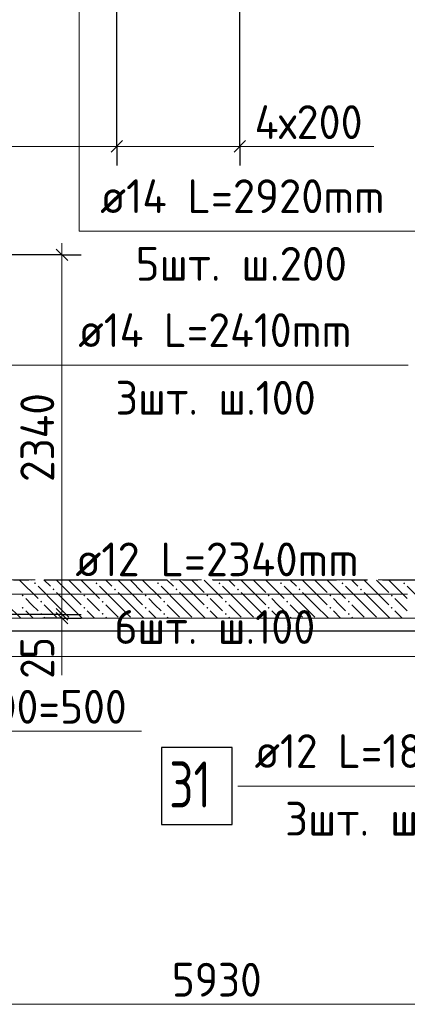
# Model space of a CAD drawing. Header units: millimetres. Extents: x 0 to 59400, y 0 to 42000.
# Tile 8 of 32: x 26741 to 29261, y 17019 to 23427. Entities that reach past the tile are written whole.
import ezdxf

# ---------------------------------------------------------------- set-up
doc = ezdxf.new("R2010")
doc.units = ezdxf.units.MM
doc.linetypes.add('______2', pattern=[270, 200, -70])
doc.linetypes.add('______5', pattern=[1100, 800, -100, 100, -100])
for name, color, linetype, lineweight in [('Standard', 7, 'Continuous', 25), ('ДОП Верх по У', 7, 'Continuous', 18), ('ЖБ Перекрытие верхний уровень_1', 7, 'Continuous', 18), ('Позиционная метка номер позиции', 7, 'Continuous', 13), ('Размерная линия_ общее', 7, 'Continuous', 13)]:
    doc.layers.add(name, color=color, linetype=linetype, lineweight=lineweight)
doc.layers.add('ЖБ Стена верхний уровень', color=7, linetype='______2', lineweight=13, true_color=0x656565)
doc.layers.add('Оси', color=7, linetype='______5', lineweight=13, true_color=0x656565)
doc.styles.add('ISOCPEUR', font='txt')

msp = doc.modelspace()

# ---------------------------------------------------------------- hatches: boundary and pattern name
at = {"layer": 'ЖБ Стена верхний уровень', "linetype": 'Continuous', "lineweight": 18, "transparency": 33554687}
for points in [[(26834.1, 19759.6), (26840.6, 19766.1), (26847.1, 19759.6), (26840.6, 19753.1)], [(27234.1, 19759.6), (27240.6, 19766.1), (27247.1, 19759.6), (27240.6, 19753.1)], [(27634.1, 19759.6), (27640.6, 19766.1), (27647.1, 19759.6), (27640.6, 19753.1)], [(28034.1, 19759.6), (28040.6, 19766.1), (28047.1, 19759.6), (28040.6, 19753.1)], [(28434.1, 19759.6), (28440.6, 19766.1), (28447.1, 19759.6), (28440.6, 19753.1)], [(28834.1, 19759.6), (28840.6, 19766.1), (28847.1, 19759.6), (28840.6, 19753.1)], [(29234.1, 19759.6), (29240.6, 19766.1), (29247.1, 19759.6), (29240.6, 19753.1)], [(26754.1, 19679.6), (26760.6, 19686.1), (26767.1, 19679.6), (26760.6, 19673.1)], [(26954.1, 19719.6), (26960.6, 19726.1), (26967.1, 19719.6), (26960.6, 19713.1)], [(27154.1, 19679.6), (27160.6, 19686.1), (27167.1, 19679.6), (27160.6, 19673.1)], [(27354.1, 19719.6), (27360.6, 19726.1), (27367.1, 19719.6), (27360.6, 19713.1)], [(27554.1, 19679.6), (27560.6, 19686.1), (27567.1, 19679.6), (27560.6, 19673.1)], [(27754.1, 19719.6), (27760.6, 19726.1), (27767.1, 19719.6), (27760.6, 19713.1)], [(27954.1, 19679.6), (27960.6, 19686.1), (27967.1, 19679.6), (27960.6, 19673.1)], [(28154.1, 19719.6), (28160.6, 19726.1), (28167.1, 19719.6), (28160.6, 19713.1)], [(28354.1, 19679.6), (28360.6, 19686.1), (28367.1, 19679.6), (28360.6, 19673.1)], [(28554.1, 19719.6), (28560.6, 19726.1), (28567.1, 19719.6), (28560.6, 19713.1)], [(28754.1, 19679.6), (28760.6, 19686.1), (28767.1, 19679.6), (28760.6, 19673.1)], [(28954.1, 19719.6), (28960.6, 19726.1), (28967.1, 19719.6), (28960.6, 19713.1)], [(29154.1, 19679.6), (29160.6, 19686.1), (29167.1, 19679.6), (29160.6, 19673.1)], [(26874.1, 19639.6), (26880.6, 19646.1), (26887.1, 19639.6), (26880.6, 19633.1)], [(27274.1, 19639.6), (27280.6, 19646.1), (27287.1, 19639.6), (27280.6, 19633.1)], [(27674.1, 19639.6), (27680.6, 19646.1), (27687.1, 19639.6), (27680.6, 19633.1)], [(28074.1, 19639.6), (28080.6, 19646.1), (28087.1, 19639.6), (28080.6, 19633.1)], [(28474.1, 19639.6), (28480.6, 19646.1), (28487.1, 19639.6), (28480.6, 19633.1)], [(28874.1, 19639.6), (28880.6, 19646.1), (28887.1, 19639.6), (28880.6, 19633.1)], [(26754.1, 19599.6), (26760.6, 19606.1), (26767.1, 19599.6), (26760.6, 19593.1)], [(26874.1, 19559.6), (26880.6, 19566.1), (26887.1, 19559.6), (26880.6, 19553.1)], [(27154.1, 19599.6), (27160.6, 19606.1), (27167.1, 19599.6), (27160.6, 19593.1)], [(27274.1, 19559.6), (27280.6, 19566.1), (27287.1, 19559.6), (27280.6, 19553.1)], [(27554.1, 19599.6), (27560.6, 19606.1), (27567.1, 19599.6), (27560.6, 19593.1)], [(27674.1, 19559.6), (27680.6, 19566.1), (27687.1, 19559.6), (27680.6, 19553.1)], [(27954.1, 19599.6), (27960.6, 19606.1), (27967.1, 19599.6), (27960.6, 19593.1)], [(28074.1, 19559.6), (28080.6, 19566.1), (28087.1, 19559.6), (28080.6, 19553.1)], [(28354.1, 19599.6), (28360.6, 19606.1), (28367.1, 19599.6), (28360.6, 19593.1)], [(28474.1, 19559.6), (28480.6, 19566.1), (28487.1, 19559.6), (28480.6, 19553.1)], [(28754.1, 19599.6), (28760.6, 19606.1), (28767.1, 19599.6), (28760.6, 19593.1)], [(28874.1, 19559.6), (28880.6, 19566.1), (28887.1, 19559.6), (28880.6, 19553.1)], [(29154.1, 19599.6), (29160.6, 19606.1), (29167.1, 19599.6), (29160.6, 19593.1)]]:
    msp.add_hatch(color=7, dxfattribs=at).paths.add_polyline_path(points, flags=16)

# ---------------------------------------------------------------- linework, layer by layer
at = {"layer": 'Standard', "color": 7, "linetype": 'Continuous', "lineweight": 13, "transparency": 33554687}
for points in [[(59400, 42000), (0, 42000), (0, 19532), (59400, 19532), (59400, 42000)], [(6812.7, 19282), (55405.8, 19282), (55405.8, 38032), (6812.7, 38032), (6812.7, 19282)], [(6812.7, 19532), (55406.2, 19532), (55406.2, 38032), (6812.7, 38032), (6812.7, 19532)]]:
    msp.add_lwpolyline(points, dxfattribs=at)
at = {"layer": 'Standard', "color": 254, "linetype": 'Continuous', "lineweight": 25, "true_color": 0xc4c4ff, "transparency": 33554687}
msp.add_lwpolyline([(7672.7, 19449), (55215.3, 19449), (55215.3, 38101), (7672.7, 38101), (7672.7, 19449)], dxfattribs=at)
at = {"layer": 'ДОП Верх по У', "color": 7, "linetype": 'Continuous', "lineweight": 25, "transparency": 33554687}
msp.add_lwpolyline([(27663.3, 18190), (28123.3, 18190), (28123.3, 18690), (27663.3, 18690), (27663.3, 18190)], dxfattribs=at)
at = {"layer": 'ЖБ Перекрытие верхний уровень_1', "color": 7, "linetype": 'Continuous', "lineweight": 18, "transparency": 33554687}
msp.add_line((25062.7, 19532), (31092.7, 19532), dxfattribs=at)
at = {"layer": 'ЖБ Стена верхний уровень', "color": 251, "linetype": '______2', "lineweight": 13, "true_color": 0x656565, "transparency": 33554687}
for p, q in [((30892.7, 19782), (25312.7, 19782)), ((25312.7, 19532), (30892.7, 19532))]:
    msp.add_line(p, q, dxfattribs=at)
at = {"layer": 'ЖБ Стена верхний уровень', "color": 9, "linetype": 'Continuous', "lineweight": 18, "true_color": 0xc7c7c7, "transparency": 33554687}
for p, q in [((26740.6, 19779.6), (26860.6, 19659.6)), ((26818.1, 19782), (26820.6, 19779.6)), ((26980.6, 19619.6), (26860.6, 19739.6)), ((26898.1, 19782), (26940.6, 19739.6)), ((27060.6, 19699.6), (26978.1, 19782)), ((27060.6, 19779.6), (27140.6, 19699.6)), ((27140.6, 19779.6), (27260.6, 19659.6)), ((27218.1, 19782), (27220.6, 19779.6)), ((27380.6, 19619.6), (27260.6, 19739.6)), ((27298.1, 19782), (27340.6, 19739.6)), ((27460.6, 19699.6), (27378.1, 19782)), ((27460.6, 19779.6), (27540.6, 19699.6)), ((27540.6, 19779.6), (27660.6, 19659.6)), ((27618.1, 19782), (27620.6, 19779.6)), ((27780.6, 19619.6), (27660.6, 19739.6)), ((27698.1, 19782), (27740.6, 19739.6)), ((27860.6, 19699.6), (27778.1, 19782)), ((27860.6, 19779.6), (27940.6, 19699.6)), ((27940.6, 19779.6), (28060.6, 19659.6)), ((28018.1, 19782), (28020.6, 19779.6)), ((28180.6, 19619.6), (28060.6, 19739.6)), ((28098.1, 19782), (28140.6, 19739.6)), ((28260.6, 19699.6), (28178.1, 19782)), ((28260.6, 19779.6), (28340.6, 19699.6)), ((28340.6, 19779.6), (28460.6, 19659.6)), ((28418.1, 19782), (28420.6, 19779.6)), ((28580.6, 19619.6), (28460.6, 19739.6)), ((28498.1, 19782), (28540.6, 19739.6)), ((28660.6, 19699.6), (28578.1, 19782)), ((28660.6, 19779.6), (28740.6, 19699.6)), ((28740.6, 19779.6), (28860.6, 19659.6)), ((28818.1, 19782), (28820.6, 19779.6)), ((28980.6, 19619.6), (28860.6, 19739.6)), ((28898.1, 19782), (28940.6, 19739.6)), ((29060.6, 19699.6), (28978.1, 19782)), ((29060.6, 19779.6), (29140.6, 19699.6)), ((29140.6, 19779.6), (29260.6, 19659.6)), ((29218.1, 19782), (29220.6, 19779.6)), ((29380.6, 19619.6), (29260.6, 19739.6)), ((26980.6, 19699.6), (27060.6, 19619.6)), ((27060.6, 19699.6), (27140.6, 19619.6)), ((27380.6, 19699.6), (27460.6, 19619.6)), ((27460.6, 19699.6), (27540.6, 19619.6)), ((27780.6, 19699.6), (27860.6, 19619.6)), ((27860.6, 19699.6), (27940.6, 19619.6)), ((28180.6, 19699.6), (28260.6, 19619.6)), ((28260.6, 19699.6), (28340.6, 19619.6)), ((28580.6, 19699.6), (28660.6, 19619.6)), ((28660.6, 19699.6), (28740.6, 19619.6)), ((28980.6, 19699.6), (29060.6, 19619.6)), ((29060.6, 19699.6), (29140.6, 19619.6)), ((26660.6, 19619.6), (26748.1, 19532)), ((26820.6, 19619.6), (26780.6, 19659.6)), ((26860.6, 19579.6), (26820.6, 19619.6)), ((26900.6, 19619.6), (26980.6, 19539.6)), ((26980.6, 19619.6), (27060.6, 19539.6)), ((27060.6, 19619.6), (27148.1, 19532)), ((27220.6, 19619.6), (27180.6, 19659.6)), ((27260.6, 19579.6), (27220.6, 19619.6)), ((27300.6, 19619.6), (27380.6, 19539.6)), ((27380.6, 19619.6), (27460.6, 19539.6)), ((27460.6, 19619.6), (27548.1, 19532)), ((27620.6, 19619.6), (27580.6, 19659.6)), ((27660.6, 19579.6), (27620.6, 19619.6)), ((27700.6, 19619.6), (27780.6, 19539.6)), ((27780.6, 19619.6), (27860.6, 19539.6)), ((27860.6, 19619.6), (27948.1, 19532)), ((28020.6, 19619.6), (27980.6, 19659.6)), ((28060.6, 19579.6), (28020.6, 19619.6)), ((28100.6, 19619.6), (28180.6, 19539.6)), ((28180.6, 19619.6), (28260.6, 19539.6)), ((28260.6, 19619.6), (28348.1, 19532)), ((28420.6, 19619.6), (28380.6, 19659.6)), ((28460.6, 19579.6), (28420.6, 19619.6)), ((28500.6, 19619.6), (28580.6, 19539.6)), ((28580.6, 19619.6), (28660.6, 19539.6)), ((28660.6, 19619.6), (28748.1, 19532)), ((28820.6, 19619.6), (28780.6, 19659.6)), ((28860.6, 19579.6), (28820.6, 19619.6)), ((28900.6, 19619.6), (28980.6, 19539.6)), ((28980.6, 19619.6), (29060.6, 19539.6)), ((29060.6, 19619.6), (29148.1, 19532)), ((29220.6, 19619.6), (29180.6, 19659.6)), ((29260.6, 19579.6), (29220.6, 19619.6)), ((26780.6, 19579.6), (26828.1, 19532)), ((27180.6, 19579.6), (27228.1, 19532)), ((27580.6, 19579.6), (27628.1, 19532)), ((27980.6, 19579.6), (28028.1, 19532)), ((28380.6, 19579.6), (28428.1, 19532)), ((28780.6, 19579.6), (28828.1, 19532)), ((29180.6, 19579.6), (29228.1, 19532)), ((26900.6, 19539.6), (26908.1, 19532)), ((27300.6, 19539.6), (27308.1, 19532)), ((27700.6, 19539.6), (27708.1, 19532)), ((28100.6, 19539.6), (28108.1, 19532)), ((28500.6, 19539.6), (28508.1, 19532)), ((28900.6, 19539.6), (28908.1, 19532))]:
    msp.add_line(p, q, dxfattribs=at)
at = {"layer": 'Оси', "color": 8, "linetype": '______5', "lineweight": -3, "transparency": 33554687}
msp.add_line((3800, 19782), (49030, 19782), dxfattribs=at)
at = {"layer": 'Позиционная метка номер позиции', "color": 251, "linetype": 'Continuous', "lineweight": 13, "true_color": 0x656565, "transparency": 33554687}
for p, q in [((28172.7, 22603.1), (29043.3, 22603.1)), ((27015.6, 19532), (27015.6, 19162)), ((26122.7, 18797.3), (27532.7, 18797.3))]:
    msp.add_line(p, q, dxfattribs=at)
at = {"layer": 'Позиционная метка номер позиции', "color": 7, "linetype": 'Continuous', "lineweight": 13, "transparency": 33554687}
for points in [[(27772.7, 24215.8), (27128.3, 23571.3), (27128.3, 22051.3), (29459.1, 22051.3)], [(25422.7, 21512.8), (25756.1, 21179.5), (29268.1, 21179.5)], [(31332.7, 20156), (30391.3, 19214.6), (30391.3, 18440), (28159.3, 18440)], [(25922.7, 20021), (26256.1, 19687.6), (29262.1, 19687.6)]]:
    msp.add_lwpolyline(points, dxfattribs=at)
at = {"layer": 'Размерная линия_ общее', "color": 251, "linetype": 'Continuous', "lineweight": -3, "true_color": 0x656565, "transparency": 33554687}
for p, q in [((27372.7, 22603.1), (27372.7, 22728.1)), ((28172.7, 22603.1), (28172.7, 22728.1)), ((27372.7, 22603.1), (27372.7, 22478.1)), ((28172.7, 22603.1), (28172.7, 22478.1)), ((27015.6, 21897), (26222.7, 21897)), ((27015.6, 21897), (26890.6, 21897)), ((27015.6, 21897), (27140.6, 21897)), ((27015.6, 19557), (26890.6, 19557)), ((27015.6, 19557), (27140.6, 19557)), ((27015.6, 19532), (26890.6, 19532)), ((27015.6, 19532), (27140.6, 19532)), ((27015.6, 19532), (27036, 19532))]:
    msp.add_line(p, q, dxfattribs=at)
at = {"layer": 'Размерная линия_ общее', "color": 251, "linetype": 'Continuous', "lineweight": 25, "true_color": 0x656565, "transparency": 33554687}
for p, q in [((27335.2, 22565.6), (27410.2, 22640.6)), ((28135.2, 22565.6), (28210.2, 22640.6)), ((27053.1, 21859.5), (26978.1, 21934.5)), ((27053.1, 19519.5), (26978.1, 19594.5)), ((27053.1, 19494.5), (26978.1, 19569.5))]:
    msp.add_line(p, q, dxfattribs=at)
at = {"layer": 'Размерная линия_ общее', "color": 251, "linetype": 'Continuous', "lineweight": 13, "true_color": 0x656565, "transparency": 33554687}
for p, q in [((25522.7, 22603.1), (27372.7, 22603.1)), ((27372.7, 22603.1), (28172.7, 22603.1)), ((28172.7, 22603.1), (28247.7, 22603.1)), ((27015.6, 21897), (27015.6, 21972)), ((27015.6, 19557), (27015.6, 21897)), ((27015.6, 19532), (27015.6, 19557)), ((27015.6, 19532), (27015.6, 19457))]:
    msp.add_line(p, q, dxfattribs=at)
at = {"layer": 'Размерная линия_ общее', "color": 7, "linetype": 'Continuous', "lineweight": 13, "transparency": 33554687}
msp.add_line((25062.7, 17019.3), (30992.7, 17019.3), dxfattribs=at)
at = {"layer": 'Размерная линия_ общее', "color": 251, "linetype": 'Continuous', "lineweight": -3, "true_color": 0x656565, "transparency": 33554687}
for points in [[(27372.7, 22603.1), (27372.7, 22618.3), (27372.7, 22618.3), (27372.7, 23522)], [(28172.7, 22603.1), (28172.7, 22617.9), (28172.7, 22617.9), (28172.7, 23522)], [(27015.6, 19557), (26998.6, 19557), (26998.6, 19557), (26222.7, 19557)]]:
    msp.add_lwpolyline(points, dxfattribs=at)

# ---------------------------------------------------------------- texts
at = {"layer": 'ДОП Верх по У', "color": 7, "linetype": 'Continuous', "lineweight": 13, "transparency": 33554687, "attachment_point": 7, "style": 'ISOCPEUR'}
for s, insert, char_height, width in [('\\W0.96;ø14 L=2920mm ', (27264.1, 22168.7), 220, 2172.599), ('\\W0.97;5шт. ш.200 ', (27495.1, 21728.7), 220, 1712.324), ('\\W0.94;ø14 L=2410mm ', (27122.1, 21296.8), 220, 2148.605), ('\\W0.95;3шт. ш.100 ', (27364.1, 20856.8), 220, 1665.521), ('\\W0.96;ø12 L=2340mm ', (27103.1, 19805), 220, 2172.605), ('\\W0.95;6шт. ш.100 ', (27356.1, 19365), 220, 1665.521), ('\\W0.94;ø12 L=1830mm ', (28268.3, 18557.3), 220, 2104.383), ('\\W0.75;31', (27713.3, 18300), 300, 472.281), ('\\W0.97;3шт. ш.200 ', (28466.3, 18117.3), 220, 1712.337)]:
    msp.add_mtext(s, dxfattribs=dict(at, insert=insert, char_height=char_height, width=width))
at = {"layer": 'Размерная линия_ общее', "color": 251, "linetype": 'Continuous', "lineweight": 25, "true_color": 0x656565, "transparency": 33554687, "char_height": 220, "attachment_point": 7, "style": 'ISOCPEUR'}
for s, insert, width in [('\\W0.95;4х200', (28268, 22650.9), 895.566), ('\\W0.94;5х100=500', (26209.6, 18845.8), 1444.177)]:
    msp.add_mtext(s, dxfattribs=dict(at, insert=insert, width=width))
at = {"layer": 'Размерная линия_ общее', "color": 251, "linetype": 'Continuous', "lineweight": 25, "true_color": 0x656565, "transparency": 33554687, "char_height": 220, "attachment_point": 7, "rotation": 90, "style": 'ISOCPEUR'}
for s, insert, width in [('\\W0.93;2340', (26965.6, 20419), 740.379), ('\\W0.87;25', (26965.6, 19138.5), 403.94)]:
    msp.add_mtext(s, dxfattribs=dict(at, insert=insert, width=width))
at = {"layer": 'Размерная линия_ общее', "color": 7, "linetype": 'Continuous', "lineweight": 25, "transparency": 33554687, "insert": (27730.7, 17069.3), "char_height": 220, "width": 718.094, "attachment_point": 7, "style": 'ISOCPEUR'}
msp.add_mtext('\\W0.93;5930', dxfattribs=at)

doc.saveas('drawing.dxf')
